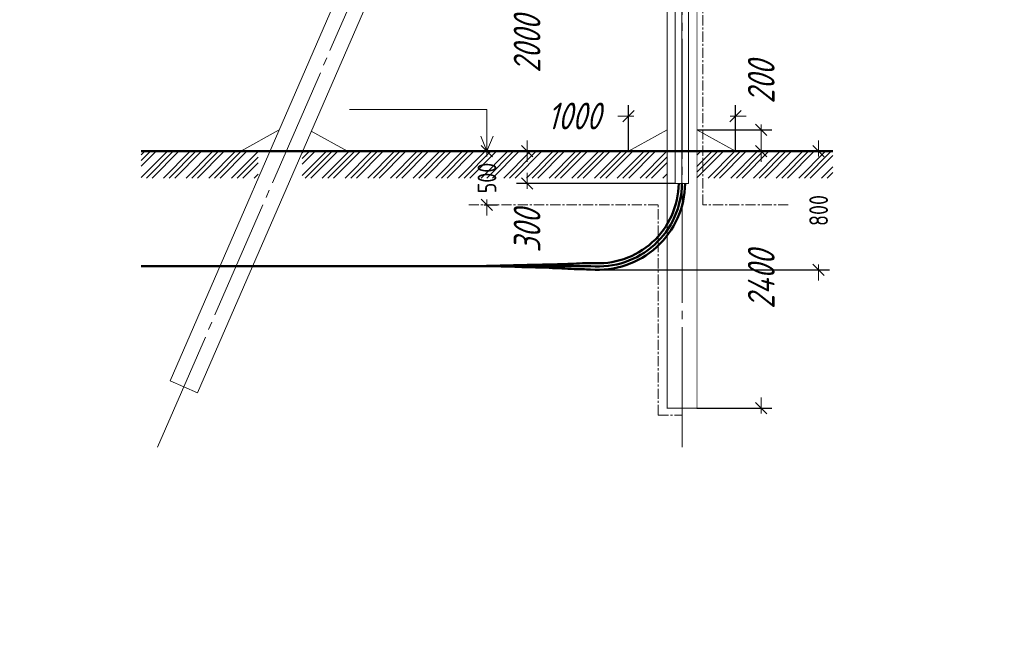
# Model space of a CAD drawing. Header units: millimetres. Extents: x 0 to 630, y 0 to 297.
# Tile 1 of 22: x 0 to 184, y 0 to 114. Entities that reach past the tile are written whole.
import ezdxf

# ---------------------------------------------------------------- set-up
doc = ezdxf.new("R2010")
doc.units = ezdxf.units.MM
for name, pattern in [('K5LT32797', [0]), ('K5LT32802', [0]), ('K5LT32805', [3.0480000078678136, 1.904999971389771, -0.3810000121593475, 0.3810000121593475, -0.3810000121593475]), ('K5LT_AXLED', [26.93905448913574, 22.43905448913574, -1.5, 1.5, -1.5]), ('K5LT_BASIC', [0]), ('K5LT_THIN', [0])]:
    doc.linetypes.add(name, pattern=pattern)
doc.layers.add('Системный слой', color=7, linetype='Continuous')
doc.layers.add('Слой 1', color=7, linetype='Continuous')
doc.styles.add('KDIMTEXTSTYLE', font='GOST_AU.SHX', dxfattribs={"width": 0.96, "oblique": 15, "height": 5})
doc.dimstyles.new('KDIMSTYLE (0.01)', dxfattribs={"dimtxt": 5, "dimasz": 1, "dimexe": 2, "dimexo": 0, "dimgap": 1, "dimtad": 1, "dimlfac": 100, "dimtxsty": 'KDIMTEXTSTYLE', "dimsah": 1, "dimcen": 0, "dimdle": 1, "dimadec": 0, "dimazin": 0, "dimtfac": 0.667, "dimtmove": 0, "dimatfit": 3, "dimfxl": 1, "dimtvp": 1, "dimtolj": 1, "dimtzin": 0, "dimarcsym": 0})
doc.dimstyles.new('KDIMSTYLE (0.02)', dxfattribs={"dimtxt": 5, "dimasz": 1, "dimexe": 2, "dimexo": 0, "dimgap": 1, "dimtad": 1, "dimlfac": 50, "dimtxsty": 'KDIMTEXTSTYLE', "dimsah": 1, "dimcen": 0, "dimdle": 1, "dimadec": 0, "dimazin": 0, "dimtfac": 0.667, "dimtmove": 0, "dimatfit": 3, "dimfxl": 1, "dimtvp": 1, "dimtolj": 1, "dimtzin": 0, "dimarcsym": 0})

# ---------------------------------------------------------------- blocks, each defined once
blk = doc.blocks.new('U2')
at = {"layer": 'Системный слой', "color": 7, "linetype": 'K5LT32802', "lineweight": 9}
for p, q in [((22.70768230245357, 86.34729260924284), (25.51393355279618, 89.15354385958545)), ((22.70768230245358, 87.40795278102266), (24.45327338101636, 89.15354385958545)), ((22.70768230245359, 84.22597226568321), (27.63525389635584, 89.15354385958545)), ((22.70768230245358, 88.46861295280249), (23.39261320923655, 89.15354385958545)), ((23.69591406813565, 84.15354385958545), (28.69591406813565, 89.15354385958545)), ((24.75657423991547, 84.15354385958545), (29.75657423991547, 89.15354385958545)), ((26.87789458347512, 84.15354385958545), (31.87789458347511, 89.15354385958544)), ((27.93855475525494, 84.15354385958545), (32.93855475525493, 89.15354385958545)), ((28.99921492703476, 84.15354385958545), (33.99921492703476, 89.15354385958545)), ((31.12053527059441, 84.15354385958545), (36.12053527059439, 89.15354385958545)), ((32.18119544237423, 84.15354385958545), (37.18119544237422, 89.15354385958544)), ((33.24185561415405, 84.15354385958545), (38.24185561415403, 89.15354385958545)), ((35.36317595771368, 84.15354385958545), (40.36317595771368, 89.15354385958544)), ((36.42383612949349, 84.15354385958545), (41.42383612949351, 89.15354385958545)), ((37.48449630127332, 84.15354385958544), (42.48449630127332, 89.15354385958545)), ((39.60581664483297, 84.15354385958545), (44.55803147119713, 89.10575868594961)), ((52.8023435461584, 86.74346904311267), (55.21241836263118, 89.15354385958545)), ((52.80234354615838, 87.80412921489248), (54.15175819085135, 89.15354385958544)), ((52.80234354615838, 84.62214869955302), (57.33373870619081, 89.15354385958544)), ((52.80234354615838, 88.8647893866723), (53.09109801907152, 89.15354385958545)), ((53.39439887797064, 84.15354385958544), (58.39439887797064, 89.15354385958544)), ((54.45505904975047, 84.15354385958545), (59.45505904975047, 89.15354385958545)), ((56.57637939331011, 84.15354385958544), (61.57637939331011, 89.15354385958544)), ((57.63703956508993, 84.15354385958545), (62.63703956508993, 89.15354385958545)), ((58.69769973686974, 84.15354385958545), (63.69769973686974, 89.15354385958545)), ((60.8190200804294, 84.15354385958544), (65.8190200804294, 89.15354385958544)), ((61.87968025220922, 84.15354385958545), (66.87968025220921, 89.15354385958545)), ((62.94034042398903, 84.15354385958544), (67.94034042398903, 89.15354385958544)), ((65.06166076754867, 84.15354385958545), (70.06166076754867, 89.15354385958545)), ((66.12232093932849, 84.15354385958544), (71.12232093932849, 89.15354385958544)), ((67.18298111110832, 84.15354385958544), (72.18298111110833, 89.15354385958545)), ((69.30430145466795, 84.15354385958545), (74.30430145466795, 89.15354385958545)), ((70.3649616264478, 84.15354385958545), (75.3649616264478, 89.15354385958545)), ((71.42562179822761, 84.15354385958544), (76.42562179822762, 89.15354385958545)), ((73.54694214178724, 84.15354385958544), (78.54694214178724, 89.15354385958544)), ((74.60760231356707, 84.15354385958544), (79.60760231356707, 89.15354385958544)), ((75.66826248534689, 84.15354385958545), (80.6682624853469, 89.15354385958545)), ((77.78958282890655, 84.15354385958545), (82.78958282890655, 89.15354385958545)), ((78.85024300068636, 84.15354385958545), (83.85024300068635, 89.15354385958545)), ((79.91090317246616, 84.15354385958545), (84.91090317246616, 89.15354385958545)), ((82.03222351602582, 84.15354385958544), (87.03222351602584, 89.15354385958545)), ((83.09288368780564, 84.15354385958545), (88.09288368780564, 89.15354385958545)), ((84.15354385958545, 84.15354385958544), (89.15354385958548, 89.15354385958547)), ((86.2748642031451, 84.15354385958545), (91.27486420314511, 89.15354385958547)), ((87.33552437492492, 84.15354385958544), (92.33552437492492, 89.15354385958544)), ((88.39618454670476, 84.15354385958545), (93.39618454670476, 89.15354385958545)), ((90.51750489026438, 84.15354385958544), (95.51750489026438, 89.15354385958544)), ((91.57816506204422, 84.15354385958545), (96.57816506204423, 89.15354385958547)), ((92.63882523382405, 84.15354385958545), (97.63882523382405, 89.15354385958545)), ((94.76014557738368, 84.15354385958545), (99.7601455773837, 89.15354385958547)), ((95.82080574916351, 84.15354385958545), (100.8208057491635, 89.15354385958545)), ((96.88146592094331, 84.15354385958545), (101.8814659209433, 89.15354385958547)), ((99.00278626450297, 84.15354385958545), (104.002786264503, 89.15354385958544)), ((100.0634464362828, 84.15354385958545), (105.0634464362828, 89.15354385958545)), ((101.1241066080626, 84.15354385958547), (106.1241066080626, 89.15354385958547)), ((103.2454269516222, 84.15354385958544), (108.2454269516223, 89.15354385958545)), ((104.3060871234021, 84.15354385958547), (109.3060871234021, 89.15354385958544)), ((105.3667472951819, 84.15354385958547), (110.3667472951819, 89.15354385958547)), ((107.4880676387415, 84.15354385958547), (112.4880676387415, 89.15354385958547)), ((108.5487278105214, 84.15354385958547), (113.5487278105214, 89.15354385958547)), ((109.6093879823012, 84.15354385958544), (114.6093879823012, 89.15354385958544)), ((111.7307083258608, 84.15354385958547), (116.7307083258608, 89.15354385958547)), ((112.7913684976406, 84.15354385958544), (117.7913684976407, 89.15354385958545)), ((113.8520286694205, 84.15354385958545), (118.8520286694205, 89.15354385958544)), ((115.9733490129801, 84.15354385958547), (120.9733490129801, 89.15354385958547)), ((126.6254703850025, 84.1990635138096), (131.5799507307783, 89.15354385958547)), ((126.6254703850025, 88.4417042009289), (127.337310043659, 89.15354385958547)), ((126.6254703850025, 85.25972368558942), (130.5192905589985, 89.15354385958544)), ((126.6254703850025, 86.32038385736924), (129.4586303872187, 89.15354385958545)), ((128.701271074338, 84.15354385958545), (133.701271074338, 89.15354385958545)), ((129.7619312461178, 84.15354385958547), (134.7619312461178, 89.15354385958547)), ((130.8225914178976, 84.15354385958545), (135.8225914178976, 89.15354385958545)), ((132.9439117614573, 84.15354385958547), (137.9439117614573, 89.15354385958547)), ((134.0045719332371, 84.15354385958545), (139.0045719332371, 89.15354385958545)), ((135.0652321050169, 84.15354385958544), (140.0652321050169, 89.15354385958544)), ((137.1865524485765, 84.15354385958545), (142.1865524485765, 89.15354385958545)), ((138.2472126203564, 84.15354385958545), (143.2472126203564, 89.15354385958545)), ((139.3078727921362, 84.15354385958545), (144.3078727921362, 89.15354385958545)), ((141.4291931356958, 84.15354385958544), (146.4291931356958, 89.15354385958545)), ((142.4898533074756, 84.15354385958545), (147.4898533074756, 89.15354385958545)), ((143.5505134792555, 84.15354385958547), (148.5505134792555, 89.15354385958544)), ((145.6718338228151, 84.15354385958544), (150.6718338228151, 89.15354385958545)), ((146.7324939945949, 84.15354385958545), (151.7324939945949, 89.15354385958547)), ((147.7931541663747, 84.15354385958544), (152.0099556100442, 88.37034530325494)), ((40.66647681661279, 84.15354385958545), (44.55803147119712, 88.04509851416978)), ((41.7271369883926, 84.15354385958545), (44.55803147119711, 86.98443834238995)), ((117.0340091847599, 84.15354385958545), (121.0254703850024, 88.14500505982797)), ((118.0946693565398, 84.15354385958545), (121.0254703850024, 87.08434488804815)), ((43.84845733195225, 84.15354385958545), (44.55803147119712, 84.86311799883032)), ((120.2159897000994, 84.15354385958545), (121.0254703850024, 84.9630245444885)), ((149.9144745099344, 84.15354385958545), (152.0099556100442, 86.24902495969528)), ((150.9751346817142, 84.15354385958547), (152.0099556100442, 85.18836478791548))]:
    blk.add_line(p, q, dxfattribs=at)
blk = doc.blocks.new('U22')
at = {"layer": 'Системный слой', "color": 7, "linetype": 'K5LT_THIN', "lineweight": 18}
for p, q in [((125.0663704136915, 129.1535438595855), (123.8063704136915, 129.1535438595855)), ((123.8063704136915, 129.1535438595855), (123.8063704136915, 83.15354385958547)), ((125.0663704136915, 83.15354385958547), (125.0663704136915, 129.1535438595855)), ((123.8063704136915, 83.15354385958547), (125.0663704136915, 83.15354385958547))]:
    blk.add_line(p, q, dxfattribs=at)
blk = doc.blocks.new('U23')
at = {"layer": 'Системный слой', "color": 7, "linetype": 'K5LT_THIN', "lineweight": 18}
for p, q in [((123.8063704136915, 129.1535438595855), (122.5463704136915, 129.1535438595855)), ((122.5463704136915, 129.1535438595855), (122.5463704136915, 83.15354385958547)), ((123.8063704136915, 83.15354385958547), (123.8063704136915, 129.1535438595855)), ((122.5463704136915, 83.15354385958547), (123.8063704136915, 83.15354385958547))]:
    blk.add_line(p, q, dxfattribs=at)
blk = doc.blocks.new('KDIMARROW_03')
at = {"layer": 'Системный слой', "color": 0, "linetype": 'K5LT_THIN', "lineweight": 18}
for p, q in [((-1.060500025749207, -1.060500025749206), (1.060500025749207, 1.060500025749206)), ((0, 0), (-1, 0)), ((0, 0), (2, -2.449212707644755e-16))]:
    blk.add_line(p, q, dxfattribs=at)
blk = doc.blocks.new('U68')
at = {"layer": 'Системный слой', "color": 7, "linetype": 'K5LT_BASIC', "lineweight": 50}
for radius in [16.28116130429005, 15.08116130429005]:
    blk.add_arc((108.1258497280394, 83.29528615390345), radius, 265.1084426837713, 359.4820953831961, dxfattribs=at)

msp = doc.modelspace()

# ---------------------------------------------------------------- linework, layer by layer
at = {"layer": 'Системный слой', "color": 7, "linetype": 'K5LT_AXLED', "lineweight": 18}
for p, q in [((123.8254703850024, 33.86287902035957), (123.8254703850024, 271.8143704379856)), ((25.76437303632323, 33.86287902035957), (115.1654120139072, 239.2996029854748))]:
    msp.add_line(p, q, dxfattribs=at)
at = {"layer": 'Системный слой', "color": 7, "linetype": 'K5LT32805', "lineweight": 18}
for p, q in [((127.7330208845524, 79.15354385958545), (127.7330208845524, 261.1535342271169)), ((119.3890792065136, 79.15354385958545), (83.96043693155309, 79.15354385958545)), ((119.3890792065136, 39.82859326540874), (119.3890792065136, 79.15354385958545)), ((143.6846502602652, 79.15354385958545), (127.7330208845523, 79.15354385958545)), ((119.3890792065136, 39.82859326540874), (123.8254703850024, 39.82859326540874))]:
    msp.add_line(p, q, dxfattribs=at)
at = {"layer": 'Системный слой', "color": 7, "linetype": 'K5LT_THIN', "lineweight": 18}
for p, q in [((118.8972314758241, 240.8580056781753), (33.23954064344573, 44.0232083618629)), ((28.10468639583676, 46.25777137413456), (111.1119096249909, 237.0019976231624)), ((48.51395296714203, 93.15354385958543), (41.31395296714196, 89.15354385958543)), ((54.5232670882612, 92.92614712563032), (61.31395296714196, 89.15354385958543)), ((121.0254703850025, 93.15354385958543), (113.8254703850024, 89.15354385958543)), ((126.6254703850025, 93.15354385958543), (133.8254703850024, 89.15354385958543)), ((33.23954064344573, 44.02320836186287), (28.10468639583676, 46.25777137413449))]:
    msp.add_line(p, q, dxfattribs=at)
at = {"layer": 'Системный слой', "color": 7, "linetype": 'K5LT32797', "lineweight": 18}
for p, q in [((87.35881895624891, 96.94872739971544), (61.6552584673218, 96.94872739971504)), ((87.35881895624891, 89.15354385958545), (87.35881895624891, 96.94872739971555))]:
    msp.add_line(p, q, dxfattribs=at)
at = {"layer": 'Системный слой', "color": 7, "linetype": 'K5LT_BASIC', "lineweight": 50}
for p, q in [((152.0099556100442, 89.15354385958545), (22.70768230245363, 89.15354385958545)), ((106.7887154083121, 67.671237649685), (22.70768230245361, 67.67123764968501))]:
    msp.add_line(p, q, dxfattribs=at)
at = {"layer": 'Системный слой', "color": 7, "linetype": 'K5LT_THIN', "const_width": 0.18}
msp.add_lwpolyline([(121.0254703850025, 117.0335438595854), (121.0254703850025, 41.15353422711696), (126.6254703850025, 41.15353422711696), (126.6254703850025, 223.6354239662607)], dxfattribs=at)
at = {"layer": 'Системный слой', "color": 7, "linetype": 'K5LT_BASIC', "lineweight": 50}
msp.add_arc((108.1258497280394, 83.29528615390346), 15.68116130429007, 265.1084426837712, 359.482095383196, dxfattribs=at)
for points in [[(106.8398774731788, 68.26905237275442), (105.3792256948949, 68.29097569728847), (103.9315336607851, 68.14341388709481), (102.4769423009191, 68.09374386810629), (99.93849201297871, 68.00706325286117), (97.39832870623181, 67.97418718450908), (94.85903656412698, 67.91379333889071), (91.48994556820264, 67.83366377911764), (88.12087177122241, 67.75281188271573), (84.75181517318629, 67.671237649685)], [(106.7375533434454, 67.07342292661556), (105.714645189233, 67.09113378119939), (104.6920102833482, 67.1167134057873), (103.6696486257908, 67.15016180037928), (102.1142434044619, 67.20104967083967), (100.5603556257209, 67.29509590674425), (99.00533035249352, 67.35746483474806), (95.58605119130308, 67.49460522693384), (92.16396240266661, 67.55330272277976), (88.7438301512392, 67.671237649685)]]:
    msp.add_open_spline(points, degree=3, knots=[0, 0, 0, 0, 1, 1, 1, 2, 2, 2, 3, 3, 3, 3], dxfattribs=at)
at = {"layer": 'Слой 1', "color": 7, "linetype": 'K5LT32797', "lineweight": 18}
for p, q in [((87.35881895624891, 89.15354385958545), (86.18921108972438, 91.97722703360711)), ((88.52842682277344, 91.97722703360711), (87.35881895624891, 89.15354385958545))]:
    msp.add_line(p, q, dxfattribs=at)

# ---------------------------------------------------------------- block references
at = {"layer": 'Системный слой'}
for name in ['U23', 'U22', 'U2', 'U68']:
    msp.add_blockref(name, (0, 0), dxfattribs=at)

# ---------------------------------------------------------------- dimensions: what is measured, and where the dimension line sits
at = {"layer": 'Системный слой', "color": 7}
for base, p1, p2, location in [((94.85903656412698, 89.15354385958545), (123.8063704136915, 129.1535438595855), (123.8063704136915, 89.15354385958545), (94.85903656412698, 109.1535438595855)), ((138.6349600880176, 89.15354385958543), (126.6254703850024, 93.15354385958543), (133.8254703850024, 89.15354385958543), (138.6349600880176, 102.0429190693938)), ((94.85903656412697, 83.15354385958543), (123.8063704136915, 89.15354385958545), (122.5463704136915, 83.15354385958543), (94.85903656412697, 74.26416864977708)), ((138.6349600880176, 41.15353422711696), (126.6254703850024, 89.15354385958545), (126.6254703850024, 41.15353422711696), (138.6349600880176, 65.1535390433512))]:
    msp.add_linear_dim(base=base, p1=p1, p2=p2, angle=90, location=location, dimstyle='KDIMSTYLE (0.02)', override={"dimexo": 0, "dimpost": '\\H5.0;\\W0.965;\\Q15;<>', "dimblk1": 'KDIMARROW_03', "dimblk2": 'KDIMARROW_03', "dimse1": 0, "dimse2": 0, "dimclrt": 7, "dimtolj": 1}, dxfattribs=at).render()
msp.add_linear_dim(base=(133.8254703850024, 95.74365440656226), p1=(113.8254703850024, 89.15354385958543), p2=(133.8254703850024, 89.15354385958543), location=(103.6396369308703, 95.74365440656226), dimstyle='KDIMSTYLE (0.02)', override={"dimexo": 0, "dimpost": '\\H5.0;\\W0.965;\\Q15;<>', "dimblk1": 'KDIMARROW_03', "dimblk2": 'KDIMARROW_03', "dimse1": 0, "dimse2": 0, "dimclrt": 7, "dimtolj": 1}, dxfattribs=at).render()
for base, p1, p2, location, text, dimstyle in [((87.35881895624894, 89.15354385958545), (86.85722635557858, 79.15354385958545), (86.97641584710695, 89.15354385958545), (87.35881895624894, 84.15354385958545), '\\H5.0;\\W0.965;\\Q15;\\H5.0;\\W0.965;\\Q15;\\Q0;\\H3.50;500', 'KDIMSTYLE (0.02)'), ((149.3678412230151, 89.15354385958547), (108.3274502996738, 67.01537305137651), (126.6254703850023, 89.15354385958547), (149.3678412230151, 78.08445845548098), '\\H5.0;\\W0.965;\\Q15;\\H5.0;\\W0.965;\\Q15;\\Q0;\\H3.50;800', 'KDIMSTYLE (0.01)')]:
    msp.add_linear_dim(base=base, p1=p1, p2=p2, angle=90, location=location, text=text, dimstyle=dimstyle, override={"dimexo": 0, "dimblk1": 'KDIMARROW_03', "dimblk2": 'KDIMARROW_03', "dimse1": 0, "dimse2": 0, "dimclrt": 7, "dimtolj": 1}, dxfattribs=at).render()

doc.saveas('drawing.dxf')
